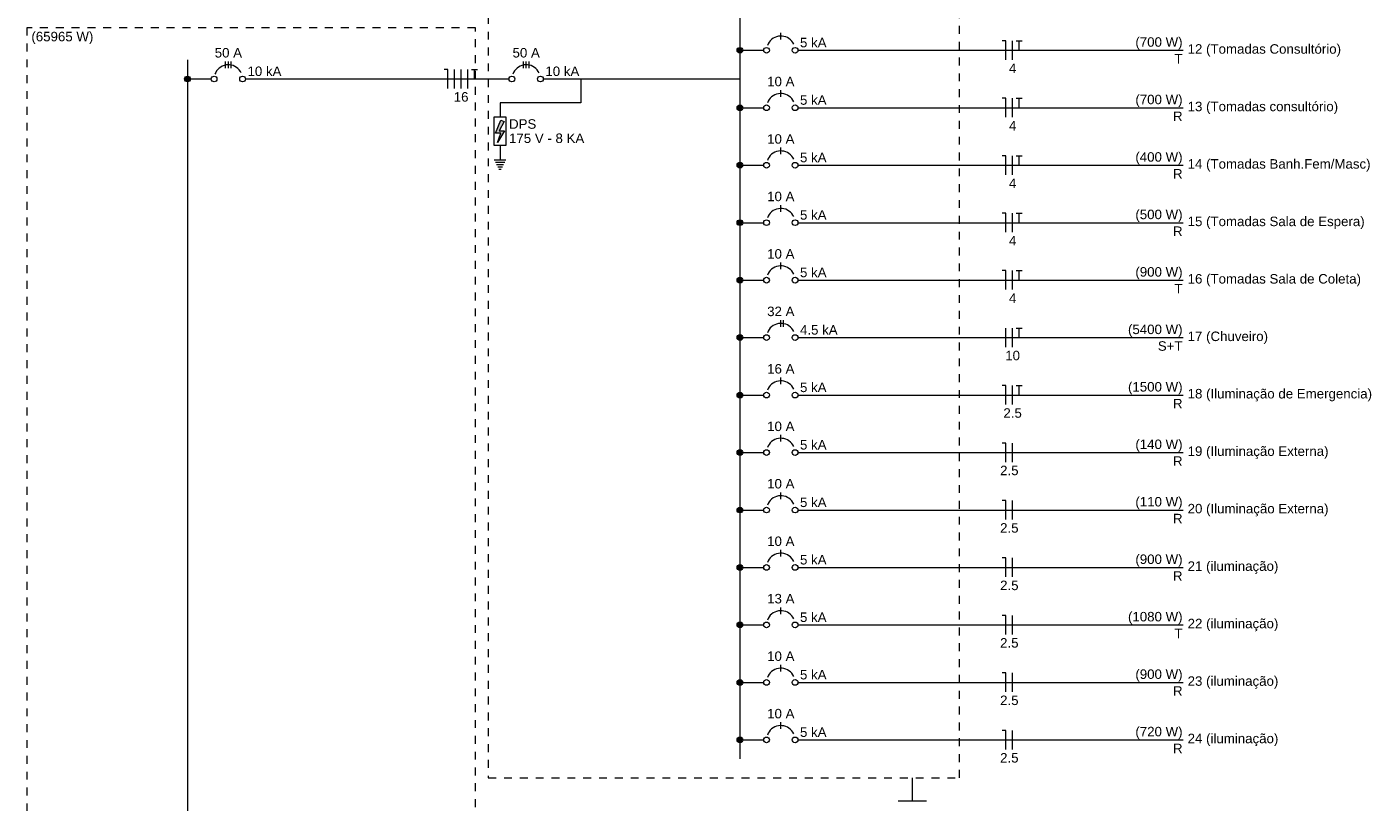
# Model space of a CAD drawing. Header units: millimetres. Extents: x -8 to 220, y -114 to 51.
# Tile 78 of 82: x 161 to 182, y -12 to 0. Entities that reach past the tile are written whole.
import ezdxf

# ---------------------------------------------------------------- set-up
doc = ezdxf.new("R2010")
doc.units = ezdxf.units.MM
doc.header["$MEASUREMENT"] = 0
doc.linetypes.add('JIS_02_1.2', pattern=[0.25, 0.125, -0.125])
for name, color, linetype, lineweight in [('DI-Barramento', 6, 'Continuous', 5), ('DI-Disjuntor', 1, 'Continuous', 5), ('DI-Fios', 3, 'Continuous', 5), ('DI-Linhas do diagrama', 9, 'Continuous', 5), ('DI-Pontilhado', 7, 'JIS_02_1.2', 5), ('DI-Textos do diagrama', 7, 'Continuous', 5)]:
    doc.layers.add(name, color=color, linetype=linetype, lineweight=lineweight)
doc.styles.add('Arial', font='arial.ttf')

msp = doc.modelspace()

# ---------------------------------------------------------------- hatches: boundary and pattern name
at = {"layer": 'DI-Barramento', "linetype": 'Continuous'}
msp.add_hatch(color=256, dxfattribs=at).paths.add_polyline_path([(163.281, -0.433), (163.28, -0.43), (163.28, -0.426), (163.279, -0.422), (163.278, -0.418), (163.276, -0.414), (163.274, -0.411), (163.272, -0.408), (163.27, -0.404), (163.267, -0.402), (163.264, -0.399), (163.261, -0.397), (163.258, -0.394), (163.255, -0.393), (163.251, -0.391), (163.247, -0.39), (163.243, -0.389), (163.239, -0.389), (163.236, -0.388), (163.232, -0.389), (163.228, -0.389), (163.224, -0.39), (163.22, -0.391), (163.217, -0.393), (163.213, -0.394), (163.21, -0.397), (163.207, -0.399), (163.204, -0.402), (163.201, -0.404), (163.199, -0.408), (163.197, -0.411), (163.195, -0.414), (163.193, -0.418), (163.192, -0.422), (163.191, -0.426), (163.191, -0.43), (163.191, -0.433), (163.191, -0.437), (163.191, -0.441), (163.192, -0.445), (163.193, -0.449), (163.195, -0.452), (163.197, -0.456), (163.199, -0.459), (163.201, -0.462), (163.204, -0.465), (163.207, -0.468), (163.21, -0.47), (163.213, -0.472), (163.217, -0.474), (163.22, -0.476), (163.224, -0.477), (163.228, -0.478), (163.232, -0.478), (163.236, -0.478), (163.239, -0.478), (163.243, -0.478), (163.247, -0.477), (163.251, -0.476), (163.255, -0.474), (163.258, -0.472), (163.261, -0.47), (163.264, -0.468), (163.267, -0.465), (163.27, -0.462), (163.272, -0.459), (163.274, -0.456), (163.276, -0.452), (163.278, -0.449), (163.279, -0.445), (163.28, -0.441), (163.28, -0.437)])
at = {"layer": 'DI-Textos do diagrama', "linetype": 'Continuous'}
for color, points in [(256, [(172.003, 0.02), (172.003, 0.024), (172.002, 0.028), (172.001, 0.032), (172, 0.036), (171.999, 0.039), (171.997, 0.043), (171.995, 0.046), (171.992, 0.049), (171.99, 0.052), (171.987, 0.055), (171.984, 0.057), (171.981, 0.059), (171.977, 0.061), (171.973, 0.063), (171.97, 0.064), (171.966, 0.065), (171.962, 0.065), (171.958, 0.065), (171.954, 0.065), (171.95, 0.065), (171.946, 0.064), (171.943, 0.063), (171.939, 0.061), (171.936, 0.059), (171.932, 0.057), (171.929, 0.055), (171.926, 0.052), (171.924, 0.049), (171.921, 0.046), (171.919, 0.043), (171.917, 0.039), (171.916, 0.036), (171.915, 0.032), (171.914, 0.028), (171.913, 0.024), (171.913, 0.02), (171.913, 0.016), (171.914, 0.013), (171.915, 0.009), (171.916, 0.005), (171.917, 0.001), (171.919, -0.002), (171.921, -0.005), (171.924, -0.009), (171.926, -0.011), (171.929, -0.014), (171.932, -0.017), (171.936, -0.019), (171.939, -0.02), (171.943, -0.022), (171.946, -0.023), (171.95, -0.024), (171.954, -0.025), (171.958, -0.025), (171.962, -0.025), (171.966, -0.024), (171.97, -0.023), (171.973, -0.022), (171.977, -0.02), (171.981, -0.019), (171.984, -0.017), (171.987, -0.014), (171.99, -0.011), (171.992, -0.009), (171.995, -0.005), (171.997, -0.002), (171.999, 0.001), (172, 0.005), (172.001, 0.009), (172.002, 0.013), (172.003, 0.016)]), (256, [(172.003, -0.887), (172.003, -0.883), (172.002, -0.879), (172.001, -0.876), (172, -0.872), (171.999, -0.868), (171.997, -0.865), (171.995, -0.861), (171.992, -0.858), (171.99, -0.855), (171.987, -0.853), (171.984, -0.85), (171.981, -0.848), (171.977, -0.846), (171.973, -0.845), (171.97, -0.844), (171.966, -0.843), (171.962, -0.842), (171.958, -0.842), (171.954, -0.842), (171.95, -0.843), (171.946, -0.844), (171.943, -0.845), (171.939, -0.846), (171.936, -0.848), (171.932, -0.85), (171.929, -0.853), (171.926, -0.855), (171.924, -0.858), (171.921, -0.861), (171.919, -0.865), (171.917, -0.868), (171.916, -0.872), (171.915, -0.876), (171.914, -0.879), (171.913, -0.883), (171.913, -0.887), (171.913, -0.891), (171.914, -0.895), (171.915, -0.899), (171.916, -0.903), (171.917, -0.906), (171.919, -0.91), (171.921, -0.913), (171.924, -0.916), (171.926, -0.919), (171.929, -0.922), (171.932, -0.924), (171.936, -0.926), (171.939, -0.928), (171.943, -0.929), (171.946, -0.931), (171.95, -0.931), (171.954, -0.932), (171.958, -0.932), (171.962, -0.932), (171.966, -0.931), (171.97, -0.931), (171.973, -0.929), (171.977, -0.928), (171.981, -0.926), (171.984, -0.924), (171.987, -0.922), (171.99, -0.919), (171.992, -0.916), (171.995, -0.913), (171.997, -0.91), (171.999, -0.906), (172, -0.903), (172.001, -0.899), (172.002, -0.895), (172.003, -0.891)]), (7, [(168.234, -1.105), (168.159, -1.254), (168.242, -1.254), (168.129, -1.434), (168.182, -1.29), (168.096, -1.29), (168.182, -1.083)]), (256, [(172.003, -1.795), (172.003, -1.791), (172.002, -1.787), (172.001, -1.783), (172, -1.779), (171.999, -1.776), (171.997, -1.772), (171.995, -1.769), (171.992, -1.766), (171.99, -1.763), (171.987, -1.76), (171.984, -1.758), (171.981, -1.756), (171.977, -1.754), (171.973, -1.752), (171.97, -1.751), (171.966, -1.75), (171.962, -1.75), (171.958, -1.75), (171.954, -1.75), (171.95, -1.75), (171.946, -1.751), (171.943, -1.752), (171.939, -1.754), (171.936, -1.756), (171.932, -1.758), (171.929, -1.76), (171.926, -1.763), (171.924, -1.766), (171.921, -1.769), (171.919, -1.772), (171.917, -1.776), (171.916, -1.779), (171.915, -1.783), (171.914, -1.787), (171.913, -1.791), (171.913, -1.795), (171.913, -1.799), (171.914, -1.802), (171.915, -1.806), (171.916, -1.81), (171.917, -1.814), (171.919, -1.817), (171.921, -1.82), (171.924, -1.824), (171.926, -1.826), (171.929, -1.829), (171.932, -1.832), (171.936, -1.834), (171.939, -1.835), (171.943, -1.837), (171.946, -1.838), (171.95, -1.839), (171.954, -1.84), (171.958, -1.84), (171.962, -1.84), (171.966, -1.839), (171.97, -1.838), (171.973, -1.837), (171.977, -1.835), (171.981, -1.834), (171.984, -1.832), (171.987, -1.829), (171.99, -1.826), (171.992, -1.824), (171.995, -1.82), (171.997, -1.817), (171.999, -1.814), (172, -1.81), (172.001, -1.806), (172.002, -1.802), (172.003, -1.799)]), (256, [(172.003, -2.702), (172.003, -2.698), (172.002, -2.694), (172.001, -2.691), (172, -2.687), (171.999, -2.683), (171.997, -2.68), (171.995, -2.676), (171.992, -2.673), (171.99, -2.67), (171.987, -2.668), (171.984, -2.665), (171.981, -2.663), (171.977, -2.661), (171.973, -2.66), (171.97, -2.659), (171.966, -2.658), (171.962, -2.657), (171.958, -2.657), (171.954, -2.657), (171.95, -2.658), (171.946, -2.659), (171.943, -2.66), (171.939, -2.661), (171.936, -2.663), (171.932, -2.665), (171.929, -2.668), (171.926, -2.67), (171.924, -2.673), (171.921, -2.676), (171.919, -2.68), (171.917, -2.683), (171.916, -2.687), (171.915, -2.691), (171.914, -2.694), (171.913, -2.698), (171.913, -2.702), (171.913, -2.706), (171.914, -2.71), (171.915, -2.714), (171.916, -2.718), (171.917, -2.721), (171.919, -2.725), (171.921, -2.728), (171.924, -2.731), (171.926, -2.734), (171.929, -2.737), (171.932, -2.739), (171.936, -2.741), (171.939, -2.743), (171.943, -2.744), (171.946, -2.746), (171.95, -2.746), (171.954, -2.747), (171.958, -2.747), (171.962, -2.747), (171.966, -2.746), (171.97, -2.746), (171.973, -2.744), (171.977, -2.743), (171.981, -2.741), (171.984, -2.739), (171.987, -2.737), (171.99, -2.734), (171.992, -2.731), (171.995, -2.728), (171.997, -2.725), (171.999, -2.721), (172, -2.718), (172.001, -2.714), (172.002, -2.71), (172.003, -2.706)]), (256, [(172.003, -3.61), (172.003, -3.606), (172.002, -3.602), (172.001, -3.598), (172, -3.594), (171.999, -3.591), (171.997, -3.587), (171.995, -3.584), (171.992, -3.581), (171.99, -3.578), (171.987, -3.575), (171.984, -3.573), (171.981, -3.571), (171.977, -3.569), (171.973, -3.567), (171.97, -3.566), (171.966, -3.565), (171.962, -3.565), (171.958, -3.565), (171.954, -3.565), (171.95, -3.565), (171.946, -3.566), (171.943, -3.567), (171.939, -3.569), (171.936, -3.571), (171.932, -3.573), (171.929, -3.575), (171.926, -3.578), (171.924, -3.581), (171.921, -3.584), (171.919, -3.587), (171.917, -3.591), (171.916, -3.594), (171.915, -3.598), (171.914, -3.602), (171.913, -3.606), (171.913, -3.61), (171.913, -3.614), (171.914, -3.617), (171.915, -3.621), (171.916, -3.625), (171.917, -3.629), (171.919, -3.632), (171.921, -3.635), (171.924, -3.639), (171.926, -3.641), (171.929, -3.644), (171.932, -3.647), (171.936, -3.649), (171.939, -3.65), (171.943, -3.652), (171.946, -3.653), (171.95, -3.654), (171.954, -3.655), (171.958, -3.655), (171.962, -3.655), (171.966, -3.654), (171.97, -3.653), (171.973, -3.652), (171.977, -3.65), (171.981, -3.649), (171.984, -3.647), (171.987, -3.644), (171.99, -3.641), (171.992, -3.639), (171.995, -3.635), (171.997, -3.632), (171.999, -3.629), (172, -3.625), (172.001, -3.621), (172.002, -3.617), (172.003, -3.614)]), (256, [(172.003, -4.517), (172.003, -4.513), (172.002, -4.509), (172.001, -4.506), (172, -4.502), (171.999, -4.498), (171.997, -4.495), (171.995, -4.491), (171.992, -4.488), (171.99, -4.485), (171.987, -4.483), (171.984, -4.48), (171.981, -4.478), (171.977, -4.476), (171.973, -4.475), (171.97, -4.474), (171.966, -4.473), (171.962, -4.472), (171.958, -4.472), (171.954, -4.472), (171.95, -4.473), (171.946, -4.474), (171.943, -4.475), (171.939, -4.476), (171.936, -4.478), (171.932, -4.48), (171.929, -4.483), (171.926, -4.485), (171.924, -4.488), (171.921, -4.491), (171.919, -4.495), (171.917, -4.498), (171.916, -4.502), (171.915, -4.506), (171.914, -4.509), (171.913, -4.513), (171.913, -4.517), (171.913, -4.521), (171.914, -4.525), (171.915, -4.529), (171.916, -4.533), (171.917, -4.536), (171.919, -4.54), (171.921, -4.543), (171.924, -4.546), (171.926, -4.549), (171.929, -4.552), (171.932, -4.554), (171.936, -4.556), (171.939, -4.558), (171.943, -4.559), (171.946, -4.561), (171.95, -4.561), (171.954, -4.562), (171.958, -4.562), (171.962, -4.562), (171.966, -4.561), (171.97, -4.561), (171.973, -4.559), (171.977, -4.558), (171.981, -4.556), (171.984, -4.554), (171.987, -4.552), (171.99, -4.549), (171.992, -4.546), (171.995, -4.543), (171.997, -4.54), (171.999, -4.536), (172, -4.533), (172.001, -4.529), (172.002, -4.525), (172.003, -4.521)]), (256, [(172.003, -5.425), (172.003, -5.421), (172.002, -5.417), (172.001, -5.413), (172, -5.409), (171.999, -5.406), (171.997, -5.402), (171.995, -5.399), (171.992, -5.396), (171.99, -5.393), (171.987, -5.39), (171.984, -5.388), (171.981, -5.386), (171.977, -5.384), (171.973, -5.382), (171.97, -5.381), (171.966, -5.38), (171.962, -5.38), (171.958, -5.38), (171.954, -5.38), (171.95, -5.38), (171.946, -5.381), (171.943, -5.382), (171.939, -5.384), (171.936, -5.386), (171.932, -5.388), (171.929, -5.39), (171.926, -5.393), (171.924, -5.396), (171.921, -5.399), (171.919, -5.402), (171.917, -5.406), (171.916, -5.409), (171.915, -5.413), (171.914, -5.417), (171.913, -5.421), (171.913, -5.425), (171.913, -5.429), (171.914, -5.432), (171.915, -5.436), (171.916, -5.44), (171.917, -5.444), (171.919, -5.447), (171.921, -5.45), (171.924, -5.454), (171.926, -5.456), (171.929, -5.459), (171.932, -5.462), (171.936, -5.464), (171.939, -5.465), (171.943, -5.467), (171.946, -5.468), (171.95, -5.469), (171.954, -5.47), (171.958, -5.47), (171.962, -5.47), (171.966, -5.469), (171.97, -5.468), (171.973, -5.467), (171.977, -5.465), (171.981, -5.464), (171.984, -5.462), (171.987, -5.459), (171.99, -5.456), (171.992, -5.454), (171.995, -5.45), (171.997, -5.447), (171.999, -5.444), (172, -5.44), (172.001, -5.436), (172.002, -5.432), (172.003, -5.429)]), (256, [(172.003, -6.332), (172.003, -6.328), (172.002, -6.324), (172.001, -6.321), (172, -6.317), (171.999, -6.313), (171.997, -6.31), (171.995, -6.306), (171.992, -6.303), (171.99, -6.3), (171.987, -6.298), (171.984, -6.295), (171.981, -6.293), (171.977, -6.291), (171.973, -6.29), (171.97, -6.289), (171.966, -6.288), (171.962, -6.287), (171.958, -6.287), (171.954, -6.287), (171.95, -6.288), (171.946, -6.289), (171.943, -6.29), (171.939, -6.291), (171.936, -6.293), (171.932, -6.295), (171.929, -6.298), (171.926, -6.3), (171.924, -6.303), (171.921, -6.306), (171.919, -6.31), (171.917, -6.313), (171.916, -6.317), (171.915, -6.321), (171.914, -6.324), (171.913, -6.328), (171.913, -6.332), (171.913, -6.336), (171.914, -6.34), (171.915, -6.344), (171.916, -6.348), (171.917, -6.351), (171.919, -6.355), (171.921, -6.358), (171.924, -6.361), (171.926, -6.364), (171.929, -6.367), (171.932, -6.369), (171.936, -6.371), (171.939, -6.373), (171.943, -6.374), (171.946, -6.376), (171.95, -6.376), (171.954, -6.377), (171.958, -6.377), (171.962, -6.377), (171.966, -6.376), (171.97, -6.376), (171.973, -6.374), (171.977, -6.373), (171.981, -6.371), (171.984, -6.369), (171.987, -6.367), (171.99, -6.364), (171.992, -6.361), (171.995, -6.358), (171.997, -6.355), (171.999, -6.351), (172, -6.348), (172.001, -6.344), (172.002, -6.34), (172.003, -6.336)]), (256, [(172.003, -7.24), (172.003, -7.236), (172.002, -7.232), (172.001, -7.228), (172, -7.224), (171.999, -7.221), (171.997, -7.217), (171.995, -7.214), (171.992, -7.211), (171.99, -7.208), (171.987, -7.205), (171.984, -7.203), (171.981, -7.201), (171.977, -7.199), (171.973, -7.197), (171.97, -7.196), (171.966, -7.195), (171.962, -7.195), (171.958, -7.195), (171.954, -7.195), (171.95, -7.195), (171.946, -7.196), (171.943, -7.197), (171.939, -7.199), (171.936, -7.201), (171.932, -7.203), (171.929, -7.205), (171.926, -7.208), (171.924, -7.211), (171.921, -7.214), (171.919, -7.217), (171.917, -7.221), (171.916, -7.224), (171.915, -7.228), (171.914, -7.232), (171.913, -7.236), (171.913, -7.24), (171.913, -7.244), (171.914, -7.247), (171.915, -7.251), (171.916, -7.255), (171.917, -7.259), (171.919, -7.262), (171.921, -7.265), (171.924, -7.269), (171.926, -7.271), (171.929, -7.274), (171.932, -7.277), (171.936, -7.279), (171.939, -7.28), (171.943, -7.282), (171.946, -7.283), (171.95, -7.284), (171.954, -7.285), (171.958, -7.285), (171.962, -7.285), (171.966, -7.284), (171.97, -7.283), (171.973, -7.282), (171.977, -7.28), (171.981, -7.279), (171.984, -7.277), (171.987, -7.274), (171.99, -7.271), (171.992, -7.269), (171.995, -7.265), (171.997, -7.262), (171.999, -7.259), (172, -7.255), (172.001, -7.251), (172.002, -7.247), (172.003, -7.244)]), (256, [(172.003, -8.147), (172.003, -8.143), (172.002, -8.139), (172.001, -8.136), (172, -8.132), (171.999, -8.128), (171.997, -8.125), (171.995, -8.121), (171.992, -8.118), (171.99, -8.115), (171.987, -8.113), (171.984, -8.11), (171.981, -8.108), (171.977, -8.106), (171.973, -8.105), (171.97, -8.104), (171.966, -8.103), (171.962, -8.102), (171.958, -8.102), (171.954, -8.102), (171.95, -8.103), (171.946, -8.104), (171.943, -8.105), (171.939, -8.106), (171.936, -8.108), (171.932, -8.11), (171.929, -8.113), (171.926, -8.115), (171.924, -8.118), (171.921, -8.121), (171.919, -8.125), (171.917, -8.128), (171.916, -8.132), (171.915, -8.136), (171.914, -8.139), (171.913, -8.143), (171.913, -8.147), (171.913, -8.151), (171.914, -8.155), (171.915, -8.159), (171.916, -8.163), (171.917, -8.166), (171.919, -8.17), (171.921, -8.173), (171.924, -8.176), (171.926, -8.179), (171.929, -8.182), (171.932, -8.184), (171.936, -8.186), (171.939, -8.188), (171.943, -8.189), (171.946, -8.191), (171.95, -8.191), (171.954, -8.192), (171.958, -8.192), (171.962, -8.192), (171.966, -8.191), (171.97, -8.191), (171.973, -8.189), (171.977, -8.188), (171.981, -8.186), (171.984, -8.184), (171.987, -8.182), (171.99, -8.179), (171.992, -8.176), (171.995, -8.173), (171.997, -8.17), (171.999, -8.166), (172, -8.163), (172.001, -8.159), (172.002, -8.155), (172.003, -8.151)]), (256, [(172.003, -9.055), (172.003, -9.051), (172.002, -9.047), (172.001, -9.043), (172, -9.039), (171.999, -9.036), (171.997, -9.032), (171.995, -9.029), (171.992, -9.026), (171.99, -9.023), (171.987, -9.02), (171.984, -9.018), (171.981, -9.016), (171.977, -9.014), (171.973, -9.012), (171.97, -9.011), (171.966, -9.01), (171.962, -9.01), (171.958, -9.01), (171.954, -9.01), (171.95, -9.01), (171.946, -9.011), (171.943, -9.012), (171.939, -9.014), (171.936, -9.016), (171.932, -9.018), (171.929, -9.02), (171.926, -9.023), (171.924, -9.026), (171.921, -9.029), (171.919, -9.032), (171.917, -9.036), (171.916, -9.039), (171.915, -9.043), (171.914, -9.047), (171.913, -9.051), (171.913, -9.055), (171.913, -9.059), (171.914, -9.062), (171.915, -9.066), (171.916, -9.07), (171.917, -9.074), (171.919, -9.077), (171.921, -9.08), (171.924, -9.084), (171.926, -9.086), (171.929, -9.089), (171.932, -9.092), (171.936, -9.094), (171.939, -9.095), (171.943, -9.097), (171.946, -9.098), (171.95, -9.099), (171.954, -9.1), (171.958, -9.1), (171.962, -9.1), (171.966, -9.099), (171.97, -9.098), (171.973, -9.097), (171.977, -9.095), (171.981, -9.094), (171.984, -9.092), (171.987, -9.089), (171.99, -9.086), (171.992, -9.084), (171.995, -9.08), (171.997, -9.077), (171.999, -9.074), (172, -9.07), (172.001, -9.066), (172.002, -9.062), (172.003, -9.059)]), (256, [(172.003, -9.962), (172.003, -9.958), (172.002, -9.954), (172.001, -9.951), (172, -9.947), (171.999, -9.943), (171.997, -9.94), (171.995, -9.936), (171.992, -9.933), (171.99, -9.93), (171.987, -9.928), (171.984, -9.925), (171.981, -9.923), (171.977, -9.921), (171.973, -9.92), (171.97, -9.919), (171.966, -9.918), (171.962, -9.917), (171.958, -9.917), (171.954, -9.917), (171.95, -9.918), (171.946, -9.919), (171.943, -9.92), (171.939, -9.921), (171.936, -9.923), (171.932, -9.925), (171.929, -9.928), (171.926, -9.93), (171.924, -9.933), (171.921, -9.936), (171.919, -9.94), (171.917, -9.943), (171.916, -9.947), (171.915, -9.951), (171.914, -9.954), (171.913, -9.958), (171.913, -9.962), (171.913, -9.966), (171.914, -9.97), (171.915, -9.974), (171.916, -9.978), (171.917, -9.981), (171.919, -9.985), (171.921, -9.988), (171.924, -9.991), (171.926, -9.994), (171.929, -9.997), (171.932, -9.999), (171.936, -10.001), (171.939, -10.003), (171.943, -10.004), (171.946, -10.006), (171.95, -10.006), (171.954, -10.007), (171.958, -10.007), (171.962, -10.007), (171.966, -10.006), (171.97, -10.006), (171.973, -10.004), (171.977, -10.003), (171.981, -10.001), (171.984, -9.999), (171.987, -9.997), (171.99, -9.994), (171.992, -9.991), (171.995, -9.988), (171.997, -9.985), (171.999, -9.981), (172, -9.978), (172.001, -9.974), (172.002, -9.97), (172.003, -9.966)]), (256, [(172.003, -10.87), (172.003, -10.866), (172.002, -10.862), (172.001, -10.858), (172, -10.854), (171.999, -10.851), (171.997, -10.847), (171.995, -10.844), (171.992, -10.841), (171.99, -10.838), (171.987, -10.835), (171.984, -10.833), (171.981, -10.831), (171.977, -10.829), (171.973, -10.827), (171.97, -10.826), (171.966, -10.825), (171.962, -10.825), (171.958, -10.825), (171.954, -10.825), (171.95, -10.825), (171.946, -10.826), (171.943, -10.827), (171.939, -10.829), (171.936, -10.831), (171.932, -10.833), (171.929, -10.835), (171.926, -10.838), (171.924, -10.841), (171.921, -10.844), (171.919, -10.847), (171.917, -10.851), (171.916, -10.854), (171.915, -10.858), (171.914, -10.862), (171.913, -10.866), (171.913, -10.87), (171.913, -10.874), (171.914, -10.877), (171.915, -10.881), (171.916, -10.885), (171.917, -10.889), (171.919, -10.892), (171.921, -10.895), (171.924, -10.899), (171.926, -10.901), (171.929, -10.904), (171.932, -10.907), (171.936, -10.909), (171.939, -10.91), (171.943, -10.912), (171.946, -10.913), (171.95, -10.914), (171.954, -10.915), (171.958, -10.915), (171.962, -10.915), (171.966, -10.914), (171.97, -10.913), (171.973, -10.912), (171.977, -10.91), (171.981, -10.909), (171.984, -10.907), (171.987, -10.904), (171.99, -10.901), (171.992, -10.899), (171.995, -10.895), (171.997, -10.892), (171.999, -10.889), (172, -10.885), (172.001, -10.881), (172.002, -10.877), (172.003, -10.874)])]:
    msp.add_hatch(color=color, dxfattribs=at).paths.add_polyline_path(points)

# ---------------------------------------------------------------- linework, layer by layer
at = {"layer": 'DI-Barramento'}
for p, q in [((171.958, 10.303), (171.958, -11.17)), ((163.236, -0.133), (163.236, -37.131))]:
    msp.add_line(p, q, dxfattribs=at)
msp.add_circle((163.236, -0.433), 0.045, dxfattribs=at)
at = {"layer": 'DI-Disjuntor'}
for p, q in [((172.603, 0.193), (172.603, 0.298)), ((163.836, -0.261), (163.836, -0.156)), ((163.881, -0.261), (163.881, -0.156)), ((163.926, -0.261), (163.926, -0.156)), ((168.538, -0.261), (168.538, -0.156)), ((168.583, -0.261), (168.583, -0.156)), ((168.628, -0.261), (168.628, -0.156)), ((172.603, -0.715), (172.603, -0.61)), ((168.077, -1.033), (168.264, -1.033)), ((168.077, -1.483), (168.077, -1.033)), ((168.264, -1.033), (168.264, -1.483)), ((168.264, -1.483), (168.077, -1.483)), ((172.603, -1.622), (172.603, -1.517)), ((172.603, -2.53), (172.603, -2.425)), ((172.603, -3.437), (172.603, -3.332)), ((172.603, -4.345), (172.603, -4.24)), ((172.648, -4.345), (172.648, -4.24)), ((172.603, -5.252), (172.603, -5.147)), ((172.603, -6.16), (172.603, -6.055)), ((172.603, -7.067), (172.603, -6.962)), ((172.603, -7.975), (172.603, -7.87)), ((172.603, -8.882), (172.603, -8.777)), ((172.603, -9.79), (172.603, -9.685)), ((172.603, -10.697), (172.603, -10.592))]:
    msp.add_line(p, q, dxfattribs=at)
for points in [[(172.807, 0.115), (172.793, 0.141), (172.775, 0.165), (172.755, 0.186), (172.732, 0.205), (172.707, 0.22), (172.68, 0.232), (172.652, 0.24), (172.623, 0.244), (172.593, 0.245), (172.564, 0.242), (172.535, 0.235), (172.508, 0.224), (172.482, 0.21), (172.458, 0.193), (172.437, 0.172), (172.419, 0.149), (172.403, 0.124), (172.392, 0.097)], [(164.084, -0.338), (164.07, -0.313), (164.053, -0.289), (164.033, -0.268), (164.01, -0.249), (163.984, -0.234), (163.957, -0.222), (163.929, -0.214), (163.9, -0.209), (163.871, -0.209), (163.841, -0.212), (163.813, -0.219), (163.785, -0.23), (163.76, -0.244), (163.736, -0.261), (163.715, -0.281), (163.696, -0.304), (163.681, -0.33), (163.669, -0.356)], [(168.787, -0.338), (168.773, -0.313), (168.755, -0.289), (168.735, -0.268), (168.712, -0.249), (168.687, -0.234), (168.66, -0.222), (168.632, -0.214), (168.603, -0.209), (168.573, -0.209), (168.544, -0.212), (168.515, -0.219), (168.488, -0.23), (168.462, -0.244), (168.438, -0.261), (168.417, -0.281), (168.399, -0.304), (168.383, -0.33), (168.372, -0.356)], [(172.807, -0.792), (172.793, -0.766), (172.775, -0.743), (172.755, -0.721), (172.732, -0.703), (172.707, -0.688), (172.68, -0.676), (172.652, -0.668), (172.623, -0.663), (172.593, -0.662), (172.564, -0.666), (172.535, -0.673), (172.508, -0.683), (172.482, -0.697), (172.458, -0.715), (172.437, -0.735), (172.419, -0.758), (172.403, -0.783), (172.392, -0.81)], [(172.807, -1.7), (172.793, -1.674), (172.775, -1.65), (172.755, -1.629), (172.732, -1.61), (172.707, -1.595), (172.68, -1.583), (172.652, -1.575), (172.623, -1.571), (172.593, -1.57), (172.564, -1.573), (172.535, -1.58), (172.508, -1.591), (172.482, -1.605), (172.458, -1.622), (172.437, -1.643), (172.419, -1.666), (172.403, -1.691), (172.392, -1.718)], [(172.807, -2.607), (172.793, -2.581), (172.775, -2.558), (172.755, -2.536), (172.732, -2.518), (172.707, -2.503), (172.68, -2.491), (172.652, -2.483), (172.623, -2.478), (172.593, -2.477), (172.564, -2.481), (172.535, -2.488), (172.508, -2.498), (172.482, -2.512), (172.458, -2.53), (172.437, -2.55), (172.419, -2.573), (172.403, -2.598), (172.392, -2.625)], [(172.807, -3.515), (172.793, -3.489), (172.775, -3.465), (172.755, -3.444), (172.732, -3.425), (172.707, -3.41), (172.68, -3.398), (172.652, -3.39), (172.623, -3.386), (172.593, -3.385), (172.564, -3.388), (172.535, -3.395), (172.508, -3.406), (172.482, -3.42), (172.458, -3.437), (172.437, -3.458), (172.419, -3.481), (172.403, -3.506), (172.392, -3.533)], [(172.807, -4.422), (172.793, -4.396), (172.775, -4.373), (172.755, -4.351), (172.732, -4.333), (172.707, -4.318), (172.68, -4.306), (172.652, -4.298), (172.623, -4.293), (172.593, -4.292), (172.564, -4.296), (172.535, -4.303), (172.508, -4.313), (172.482, -4.327), (172.458, -4.345), (172.437, -4.365), (172.419, -4.388), (172.403, -4.413), (172.392, -4.44)], [(172.807, -5.33), (172.793, -5.304), (172.775, -5.28), (172.755, -5.259), (172.732, -5.24), (172.707, -5.225), (172.68, -5.213), (172.652, -5.205), (172.623, -5.201), (172.593, -5.2), (172.564, -5.203), (172.535, -5.21), (172.508, -5.221), (172.482, -5.235), (172.458, -5.252), (172.437, -5.273), (172.419, -5.296), (172.403, -5.321), (172.392, -5.348)], [(172.807, -6.237), (172.793, -6.211), (172.775, -6.188), (172.755, -6.166), (172.732, -6.148), (172.707, -6.133), (172.68, -6.121), (172.652, -6.113), (172.623, -6.108), (172.593, -6.107), (172.564, -6.111), (172.535, -6.118), (172.508, -6.128), (172.482, -6.142), (172.458, -6.16), (172.437, -6.18), (172.419, -6.203), (172.403, -6.228), (172.392, -6.255)], [(172.807, -7.145), (172.793, -7.119), (172.775, -7.095), (172.755, -7.074), (172.732, -7.055), (172.707, -7.04), (172.68, -7.028), (172.652, -7.02), (172.623, -7.016), (172.593, -7.015), (172.564, -7.018), (172.535, -7.025), (172.508, -7.036), (172.482, -7.05), (172.458, -7.067), (172.437, -7.088), (172.419, -7.111), (172.403, -7.136), (172.392, -7.163)], [(172.807, -8.052), (172.793, -8.026), (172.775, -8.003), (172.755, -7.981), (172.732, -7.963), (172.707, -7.948), (172.68, -7.936), (172.652, -7.928), (172.623, -7.923), (172.593, -7.922), (172.564, -7.926), (172.535, -7.933), (172.508, -7.943), (172.482, -7.957), (172.458, -7.975), (172.437, -7.995), (172.419, -8.018), (172.403, -8.043), (172.392, -8.07)], [(172.807, -8.96), (172.793, -8.934), (172.775, -8.91), (172.755, -8.889), (172.732, -8.87), (172.707, -8.855), (172.68, -8.843), (172.652, -8.835), (172.623, -8.831), (172.593, -8.83), (172.564, -8.833), (172.535, -8.84), (172.508, -8.851), (172.482, -8.865), (172.458, -8.882), (172.437, -8.903), (172.419, -8.926), (172.403, -8.951), (172.392, -8.978)], [(172.807, -9.867), (172.793, -9.841), (172.775, -9.818), (172.755, -9.796), (172.732, -9.778), (172.707, -9.763), (172.68, -9.751), (172.652, -9.743), (172.623, -9.738), (172.593, -9.737), (172.564, -9.741), (172.535, -9.748), (172.508, -9.758), (172.482, -9.772), (172.458, -9.79), (172.437, -9.81), (172.419, -9.833), (172.403, -9.858), (172.392, -9.885)], [(172.807, -10.775), (172.793, -10.749), (172.775, -10.725), (172.755, -10.704), (172.732, -10.685), (172.707, -10.67), (172.68, -10.658), (172.652, -10.65), (172.623, -10.646), (172.593, -10.645), (172.564, -10.648), (172.535, -10.655), (172.508, -10.666), (172.482, -10.68), (172.458, -10.697), (172.437, -10.718), (172.419, -10.741), (172.403, -10.766), (172.392, -10.793)]]:
    msp.add_lwpolyline(points, dxfattribs=at)
for centre in [(172.378, 0.02), (172.828, 0.02), (163.656, -0.433), (164.106, -0.433), (168.358, -0.433), (168.808, -0.433), (172.378, -0.887), (172.828, -0.887), (172.378, -1.795), (172.828, -1.795), (172.378, -2.702), (172.828, -2.702), (172.378, -3.61), (172.828, -3.61), (172.378, -4.517), (172.828, -4.517), (172.378, -5.425), (172.828, -5.425), (172.378, -6.332), (172.828, -6.332), (172.378, -7.24), (172.828, -7.24), (172.378, -8.147), (172.828, -8.147), (172.378, -9.055), (172.828, -9.055), (172.378, -9.962), (172.828, -9.962), (172.378, -10.87), (172.828, -10.87)]:
    msp.add_circle(centre, 0.045, dxfattribs=at)
at = {"layer": 'DI-Fios'}
for p, q in [((176.158, 0.17), (176.098, 0.17)), ((176.158, -0.13), (176.158, 0.17)), ((176.263, -0.13), (176.263, 0.17)), ((176.32, 0.17), (176.416, 0.17)), ((176.368, 0.02), (176.368, 0.17)), ((167.346, -0.283), (167.286, -0.283)), ((167.346, -0.583), (167.346, -0.283)), ((167.451, -0.583), (167.451, -0.283)), ((167.556, -0.583), (167.556, -0.283)), ((167.661, -0.583), (167.661, -0.283)), ((167.718, -0.283), (167.814, -0.283)), ((167.766, -0.433), (167.766, -0.283)), ((176.158, -0.737), (176.098, -0.737)), ((176.158, -1.037), (176.158, -0.737)), ((176.263, -1.037), (176.263, -0.737)), ((176.32, -0.737), (176.416, -0.737)), ((176.368, -0.887), (176.368, -0.737)), ((176.158, -1.645), (176.098, -1.645)), ((176.158, -1.945), (176.158, -1.645)), ((176.263, -1.945), (176.263, -1.645)), ((176.32, -1.645), (176.416, -1.645)), ((176.368, -1.795), (176.368, -1.645)), ((176.158, -2.552), (176.098, -2.552)), ((176.158, -2.852), (176.158, -2.552)), ((176.263, -2.852), (176.263, -2.552)), ((176.32, -2.552), (176.416, -2.552)), ((176.368, -2.702), (176.368, -2.552)), ((176.158, -3.46), (176.098, -3.46)), ((176.158, -3.76), (176.158, -3.46)), ((176.263, -3.76), (176.263, -3.46)), ((176.32, -3.46), (176.416, -3.46)), ((176.368, -3.61), (176.368, -3.46)), ((176.158, -4.667), (176.158, -4.367)), ((176.263, -4.667), (176.263, -4.367)), ((176.32, -4.367), (176.416, -4.367)), ((176.368, -4.517), (176.368, -4.367)), ((176.158, -5.275), (176.098, -5.275)), ((176.158, -5.575), (176.158, -5.275)), ((176.263, -5.575), (176.263, -5.275)), ((176.32, -5.275), (176.416, -5.275)), ((176.368, -5.425), (176.368, -5.275)), ((176.158, -6.182), (176.098, -6.182)), ((176.158, -6.482), (176.158, -6.182)), ((176.263, -6.482), (176.263, -6.182)), ((176.158, -7.09), (176.098, -7.09)), ((176.158, -7.39), (176.158, -7.09)), ((176.263, -7.39), (176.263, -7.09)), ((176.158, -7.997), (176.098, -7.997)), ((176.158, -8.297), (176.158, -7.997)), ((176.263, -8.297), (176.263, -7.997)), ((176.158, -8.905), (176.098, -8.905)), ((176.158, -9.205), (176.158, -8.905)), ((176.263, -9.205), (176.263, -8.905)), ((176.158, -9.812), (176.098, -9.812)), ((176.158, -10.112), (176.158, -9.812)), ((176.263, -10.112), (176.263, -9.812)), ((176.158, -10.72), (176.098, -10.72)), ((176.158, -11.02), (176.158, -10.72)), ((176.263, -11.02), (176.263, -10.72))]:
    msp.add_line(p, q, dxfattribs=at)
at = {"layer": 'DI-Linhas do diagrama'}
for p, q in [((172.003, 0.02), (172.333, 0.02)), ((172.873, 0.02), (178.956, 0.02)), ((163.281, -0.433), (163.611, -0.433)), ((164.151, -0.433), (168.313, -0.433)), ((168.853, -0.433), (169.633, -0.433)), ((169.446, -0.433), (169.446, -0.808)), ((169.633, -0.433), (171.958, -0.433)), ((169.446, -0.808), (168.171, -0.808)), ((168.171, -0.808), (168.171, -1.033)), ((172.003, -0.887), (172.333, -0.887)), ((172.873, -0.887), (178.956, -0.887)), ((168.171, -1.483), (168.171, -1.708)), ((168.077, -1.708), (168.264, -1.708)), ((168.096, -1.746), (168.246, -1.746)), ((168.114, -1.783), (168.227, -1.783)), ((168.133, -1.821), (168.208, -1.821)), ((168.152, -1.858), (168.189, -1.858)), ((172.003, -1.795), (172.333, -1.795)), ((172.873, -1.795), (178.956, -1.795)), ((172.003, -2.702), (172.333, -2.702)), ((172.873, -2.702), (178.956, -2.702)), ((172.003, -3.61), (172.333, -3.61)), ((172.873, -3.61), (178.956, -3.61)), ((172.003, -4.517), (172.333, -4.517)), ((172.873, -4.517), (178.956, -4.517)), ((172.003, -5.425), (172.333, -5.425)), ((172.873, -5.425), (178.956, -5.425)), ((172.003, -6.332), (172.333, -6.332)), ((172.873, -6.332), (178.956, -6.332)), ((172.003, -7.24), (172.333, -7.24)), ((172.873, -7.24), (178.956, -7.24)), ((172.003, -8.147), (172.333, -8.147)), ((172.873, -8.147), (178.956, -8.147)), ((172.003, -9.055), (172.333, -9.055)), ((172.873, -9.055), (178.956, -9.055)), ((172.003, -9.962), (172.333, -9.962)), ((172.873, -9.962), (178.956, -9.962)), ((172.003, -10.87), (172.333, -10.87)), ((172.873, -10.87), (178.956, -10.87))]:
    msp.add_line(p, q, dxfattribs=at)
for centre in [(171.958, 0.02), (163.236, -0.433), (171.958, -0.887), (171.958, -1.795), (171.958, -2.702), (171.958, -3.61), (171.958, -4.517), (171.958, -5.425), (171.958, -6.332), (171.958, -7.24), (171.958, -8.147), (171.958, -9.055), (171.958, -9.962), (171.958, -10.87)]:
    msp.add_circle(centre, 0.045, dxfattribs=at)
at = {"layer": 'DI-Pontilhado'}
for p, q in [((167.983, 10.813), (167.983, -11.47)), ((175.423, -11.47), (175.423, 10.813)), ((167.781, 0.377), (160.701, 0.377)), ((160.701, 0.377), (160.701, -37.431)), ((167.781, -37.431), (167.781, 0.377)), ((167.983, -11.47), (175.423, -11.47))]:
    msp.add_line(p, q, dxfattribs=at)
at = {"layer": 'DI-Textos do diagrama'}
for p, q in [((174.679, -11.47), (174.679, -11.83)), ((174.454, -11.83), (174.904, -11.83))]:
    msp.add_line(p, q, dxfattribs=at)
msp.add_lwpolyline([(168.234, -1.105), (168.159, -1.254), (168.242, -1.254), (168.129, -1.434), (168.182, -1.29), (168.096, -1.29), (168.182, -1.083), (168.234, -1.105)], dxfattribs=at)
for centre in [(171.958, 0.02), (171.958, -0.887), (171.958, -1.795), (171.958, -2.702), (171.958, -3.61), (171.958, -4.517), (171.958, -5.425), (171.958, -6.332), (171.958, -7.24), (171.958, -8.147), (171.958, -9.055), (171.958, -9.962), (171.958, -10.87)]:
    msp.add_circle(centre, 0.045, dxfattribs=at)

# ---------------------------------------------------------------- texts
at = {"layer": 'DI-Linhas do diagrama', "char_height": 0.15, "attachment_point": 7, "line_spacing_factor": 0.6, "style": 'Arial'}
for s, insert, width in [('DPS', (168.312, -1.221), 0.86204), ('175 V - 8 KA', (168.312, -1.446), 2.37599)]:
    msp.add_mtext(s, dxfattribs=dict(at, insert=insert, width=width))
at = {"layer": 'DI-Textos do diagrama', "char_height": 0.15, "line_spacing_factor": 0.6, "style": 'Arial'}
for s, insert, width, attachment_point in [('(65965 W)', (160.771, 0.117), 1.95595, 7), ('5 kA', (172.906, 0.065), 0.83872, 7), ('(700 W)', (178.946, 0.031), 1.48994, 9), ('50 A', (163.881, -0.096), 0.86204, 8), ('50 A', (168.583, -0.096), 0.86204, 8), ('T', (178.946, -0.19), 0.2561, 9), ('12 (Tomadas Consultório)', (179.026, -0.079), 4.84413, 7), ('10 kA', (164.183, -0.388), 1.07172, 7), ('10 kA', (168.886, -0.388), 1.07172, 7), ('4', (176.263, -0.34), 0.233, 8), ('10 A', (172.603, -0.55), 0.86204, 8), ('16', (167.556, -0.793), 0.46601, 8), ('5 kA', (172.906, -0.842), 0.83872, 7), ('(700 W)', (178.946, -0.877), 1.48994, 9), ('13 (Tomadas consultório)', (179.026, -0.987), 4.75107, 7), ('4', (176.263, -1.247), 0.233, 8), ('R', (178.946, -1.097), 0.30274, 9), ('10 A', (172.603, -1.457), 0.86204, 8), ('5 kA', (172.906, -1.75), 0.83872, 7), ('(400 W)', (178.946, -1.784), 1.48994, 9), ('14 (Tomadas Banh.Fem/Masc)', (179.026, -1.894), 5.77591, 7), ('R', (178.946, -2.005), 0.30274, 9), ('4', (176.263, -2.155), 0.233, 8), ('10 A', (172.603, -2.365), 0.86204, 8), ('5 kA', (172.906, -2.657), 0.83872, 7), ('(500 W)', (178.946, -2.692), 1.48994, 9), ('R', (178.946, -2.912), 0.30274, 9), ('15 (Tomadas Sala de Espera)', (179.026, -2.802), 5.59002, 7), ('4', (176.263, -3.062), 0.233, 8), ('10 A', (172.603, -3.272), 0.86204, 8), ('5 kA', (172.906, -3.565), 0.83872, 7), ('(900 W)', (178.946, -3.599), 1.48994, 9), ('16 (Tomadas Sala de Coleta)', (179.026, -3.709), 5.4734, 7), ('4', (176.263, -3.97), 0.233, 8), ('T', (178.946, -3.82), 0.2561, 9), ('32 A', (172.603, -4.18), 0.86204, 8), ('4.5 kA', (172.906, -4.472), 1.18811, 7), ('(5400 W)', (178.946, -4.507), 1.72294, 9), ('17 (Chuveiro)', (179.026, -4.617), 2.53834, 7), ('S+T', (178.946, -4.727), 0.78041, 9), ('16 A', (172.603, -5.087), 0.86204, 8), ('10', (176.263, -4.877), 0.46601, 8), ('5 kA', (172.906, -5.38), 0.83872, 7), ('(1500 W)', (178.946, -5.414), 1.72294, 9), ('18 (Iluminação de Emergencia)', (179.026, -5.524), 5.82256, 7), ('R', (178.946, -5.635), 0.30274, 9), ('2.5', (176.263, -5.785), 0.58239, 8), ('10 A', (172.603, -5.995), 0.86204, 8), ('5 kA', (172.906, -6.287), 0.83872, 7), ('(140 W)', (178.946, -6.322), 1.48994, 9), ('R', (178.946, -6.542), 0.30274, 9), ('19 (Iluminação Externa)', (179.026, -6.432), 4.44832, 7), ('2.5', (176.211, -6.692), 0.58239, 8), ('10 A', (172.603, -6.902), 0.86204, 8), ('5 kA', (172.906, -7.195), 0.83872, 7), ('(110 W)', (178.946, -7.229), 1.48994, 9), ('20 (Iluminação Externa)', (179.026, -7.339), 4.44832, 7), ('2.5', (176.211, -7.6), 0.58239, 8), ('R', (178.946, -7.45), 0.30274, 9), ('10 A', (172.603, -7.81), 0.86204, 8), ('5 kA', (172.906, -8.102), 0.83872, 7), ('(900 W)', (178.946, -8.137), 1.48994, 9), ('21 (iluminação)', (179.026, -8.247), 2.86441, 7), ('R', (178.946, -8.357), 0.30274, 9), ('2.5', (176.211, -8.507), 0.58239, 8), ('13 A', (172.603, -8.717), 0.86204, 8), ('5 kA', (172.906, -9.01), 0.83872, 7), ('(1080 W)', (178.946, -9.044), 1.72294, 9), ('T', (178.946, -9.265), 0.2561, 9), ('22 (iluminação)', (179.026, -9.154), 2.86441, 7), ('2.5', (176.211, -9.415), 0.58239, 8), ('10 A', (172.603, -9.625), 0.86204, 8), ('5 kA', (172.906, -9.917), 0.83872, 7), ('(900 W)', (178.946, -9.952), 1.48994, 9), ('R', (178.946, -10.172), 0.30274, 9), ('23 (iluminação)', (179.026, -10.062), 2.86441, 7), ('2.5', (176.211, -10.322), 0.58239, 8), ('10 A', (172.603, -10.532), 0.86204, 8), ('5 kA', (172.906, -10.825), 0.83872, 7), ('(720 W)', (178.946, -10.859), 1.48994, 9), ('24 (iluminação)', (179.026, -10.969), 2.86441, 7), ('2.5', (176.211, -11.23), 0.58239, 8), ('R', (178.946, -11.08), 0.30274, 9)]:
    msp.add_mtext(s, dxfattribs=dict(at, insert=insert, width=width, attachment_point=attachment_point))

doc.saveas('drawing.dxf')
